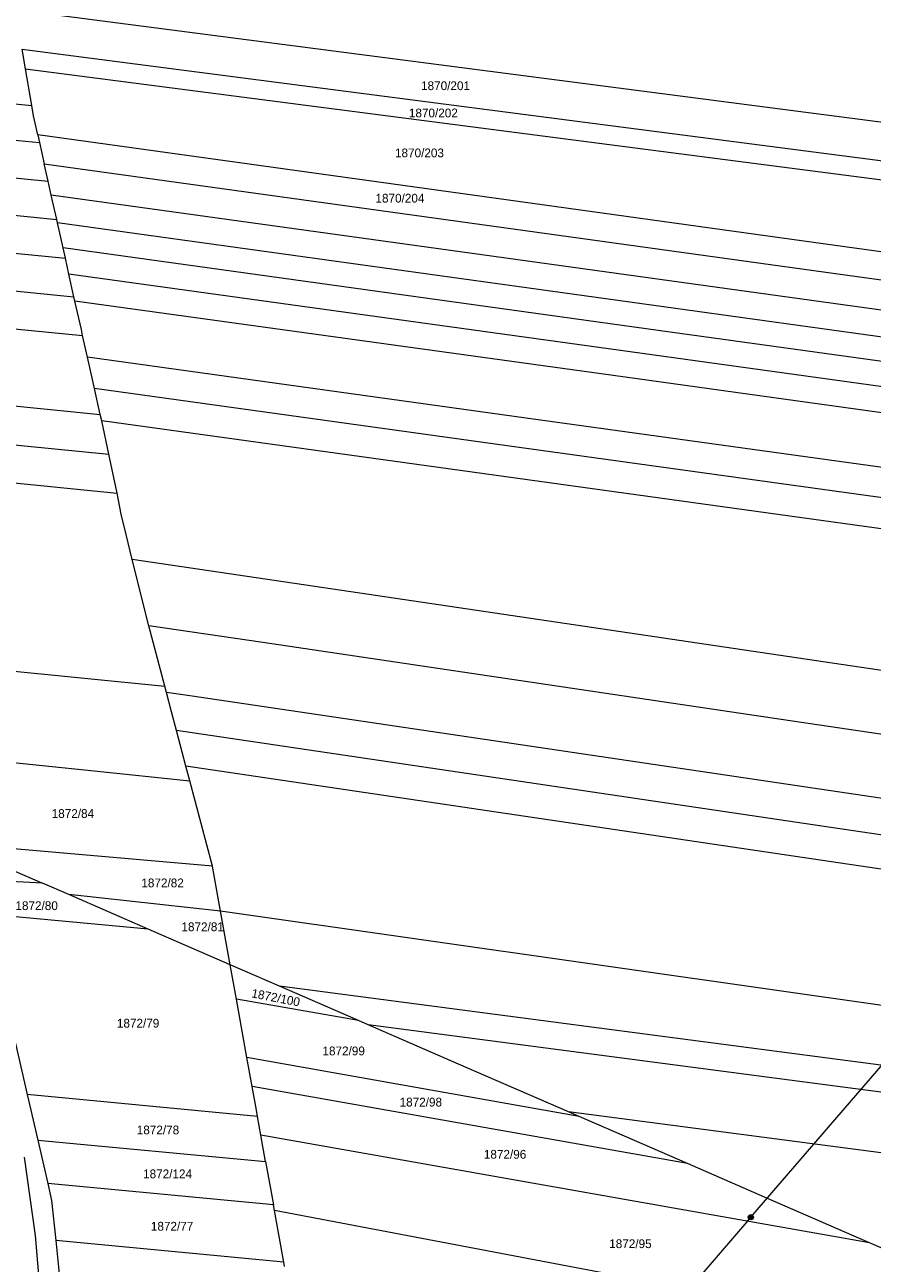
# Model space of a CAD drawing. Header units: metres. Extents: x -595226 to -593310, y -1169452 to -1167804.
# Tile 23 of 35: x -594435 to -594271, y -1168511 to -1168272. Entities that reach past the tile are written whole.
import ezdxf
from ezdxf.enums import TextEntityAlignment as Align

# ---------------------------------------------------------------- set-up
doc = ezdxf.new("R2010")
doc.units = ezdxf.units.M
doc.layers.add('geo katastr', color=5, linetype='Continuous', lineweight=0)
doc.layers.add('Poz předměty', color=7, linetype='Continuous')
doc.styles.add('dgn023', font='dgn023.shx')

# ---------------------------------------------------------------- blocks, each defined once
blk = doc.blocks.new('6.01174')
at = {"layer": 'Poz předměty', "color": 7, "linetype": 'Continuous', "lineweight": 13}
for radius in [0.5, 0.4, 0.3, 0.2, 0.1]:
    blk.add_circle((0, 0), radius, dxfattribs=at)

msp = doc.modelspace()

# ---------------------------------------------------------------- linework, layer by layer
at = {"layer": 'geo katastr', "color": 5, "true_color": 0x0000fa}
for p, q in [((-594565.97, -1168274.1), (-594433.62, -1168287.16)), ((-594434.84, -1168280.04), (-594435.49, -1168276.26)), ((-594433.62, -1168287.16), (-594434.84, -1168280.04)), ((-594560.07, -1168281.71), (-594432.12, -1168294.35)), ((-594553.93, -1168289.64), (-594430.45, -1168301.84)), ((-594432.46, -1168292.85), (-594432.12, -1168294.35)), ((-594432.12, -1168294.35), (-594431.21, -1168298.44)), ((-594547.86, -1168297.47), (-594428.8, -1168309.23)), ((-594430.45, -1168301.84), (-594431.21, -1168298.44)), ((-594429.86, -1168304.51), (-594430.45, -1168301.84)), ((-594428.8, -1168309.23), (-594429.86, -1168304.51)), ((-594541.7, -1168305.42), (-594427.12, -1168316.74)), ((-594428.65, -1168309.9), (-594428.8, -1168309.23)), ((-594427.56, -1168314.72), (-594428.65, -1168309.9)), ((-594535.57, -1168313.34), (-594425.45, -1168324.21)), ((-594427.12, -1168316.74), (-594427.56, -1168314.72)), ((-594426.44, -1168319.8), (-594427.12, -1168316.74)), ((-594529.39, -1168321.32), (-594423.77, -1168331.74)), ((-594425.45, -1168324.21), (-594426.44, -1168319.8)), ((-594425.26, -1168325.04), (-594425.45, -1168324.21)), ((-594422.83, -1168335.94), (-594423.77, -1168331.74)), ((-594516.88, -1168337.47), (-594420.36, -1168347)), ((-594294.36, -1168502.53), (-594154.23, -1168340.11)), ((-594420.36, -1168347), (-594421.48, -1168341.98)), ((-594510.53, -1168345.65), (-594418.68, -1168354.71)), ((-594420.08, -1168348.24), (-594420.36, -1168347)), ((-594418.68, -1168354.71), (-594420.08, -1168348.24)), ((-594504.37, -1168353.61), (-594417.06, -1168362.23)), ((-594417.06, -1168362.23), (-594418.68, -1168354.71)), ((-594410.96, -1168387.94), (-594414.15, -1168375.12)), ((-594407.87, -1168399.62), (-594410.96, -1168387.94)), ((-594474.48, -1168393.03), (-594407.87, -1168399.62)), ((-594407.55, -1168400.86), (-594407.87, -1168399.62)), ((-594403.76, -1168415.13), (-594405.59, -1168408.23)), ((-594403, -1168418), (-594403.76, -1168415.13)), ((-594398.63, -1168434.54), (-594403, -1168418)), ((-594397.07, -1168443.23), (-594398.63, -1168434.54)), ((-594431.57, -1168437.82), (-594448.85, -1168436.89)), ((-594426.47, -1168440.04), (-594431.57, -1168437.82)), ((-594411.09, -1168446.73), (-594426.47, -1168440.04)), ((-594397.07, -1168443.23), (-594426.47, -1168440.04)), ((-594411.09, -1168446.73), (-594446.05, -1168443.45)), ((-594395.19, -1168453.64), (-594397.07, -1168443.23)), ((-594395.19, -1168453.64), (-594411.09, -1168446.73)), ((-594394, -1168460.27), (-594395.19, -1168453.64)), ((-594385.63, -1168457.8), (-594395.19, -1168453.64)), ((-594370.36, -1168464.44), (-594385.63, -1168457.8)), ((-594391.96, -1168471.61), (-594394, -1168460.27)), ((-594370.36, -1168464.44), (-594394, -1168460.27)), ((-594368.46, -1168465.26), (-594370.36, -1168464.44)), ((-594390.94, -1168477.2), (-594391.96, -1168471.61)), ((-594327.59, -1168483.03), (-594391.96, -1168471.61)), ((-594306.62, -1168492.14), (-594390.94, -1168477.2)), ((-594389.9, -1168483.02), (-594434.49, -1168478.79)), ((-594434.49, -1168478.79), (-594432.47, -1168487.58)), ((-594327.59, -1168483.03), (-594329.65, -1168482.12)), ((-594389.25, -1168486.66), (-594389.9, -1168483.02)), ((-594306.62, -1168492.14), (-594327.59, -1168483.03)), ((-594388.32, -1168491.76), (-594389.25, -1168486.66)), ((-594271.34, -1168507.47), (-594389.25, -1168486.66)), ((-594432.47, -1168487.58), (-594430.54, -1168495.99)), ((-594432.47, -1168487.58), (-594388.32, -1168491.76)), ((-594432.87, -1168506.06), (-594435.04, -1168490.89)), ((-594388.32, -1168491.76), (-594386.82, -1168500.15)), ((-594386.82, -1168500.15), (-594430.54, -1168495.99)), ((-594386.63, -1168501.22), (-594386.82, -1168500.15)), ((-594384.82, -1168511.24), (-594386.63, -1168501.22)), ((-594294.36, -1168502.53), (-594323.31, -1168536.1)), ((-594431.63, -1168521.34), (-594432.87, -1168506.06)), ((-594384.82, -1168511.24), (-594428.99, -1168507.02)), ((-594428.99, -1168507.02), (-594428.25, -1168514.17)), ((-594266.72, -1168509.49), (-594271.34, -1168507.47)), ((-594384.66, -1168512.09), (-594384.82, -1168511.24))]:
    msp.add_line(p, q, dxfattribs=at)
for points in [[(-594436.81, -1168268.54), (-594258.32, -1168291.72), (-594206.41, -1168298.45)], [(-594435.49, -1168276.26), (-594266.78, -1168298.16), (-594205.93, -1168306.06)], [(-594434.84, -1168280.04), (-594270.93, -1168301.31), (-594205.7, -1168309.79)], [(-594432.46, -1168292.85), (-594433.28, -1168289.16), (-594433.62, -1168287.16)], [(-594172.04, -1168328.93), (-594286.38, -1168313.09), (-594432.46, -1168292.85)], [(-594431.21, -1168298.44), (-594292.41, -1168317.68), (-594157.54, -1168336.39)], [(-594136.3, -1168345.2), (-594149.58, -1168343.36), (-594298.93, -1168322.66), (-594429.86, -1168304.51)], [(-594120.79, -1168352.58), (-594148.21, -1168348.78), (-594304.71, -1168327.07), (-594428.65, -1168309.9)], [(-594106.72, -1168359.28), (-594147, -1168353.62), (-594309.95, -1168331.04), (-594427.56, -1168314.72)], [(-594092.19, -1168366.18), (-594148.51, -1168358.32), (-594315.41, -1168335.21), (-594426.44, -1168319.8)], [(-594077.15, -1168373.34), (-594151.84, -1168362.97), (-594321.01, -1168339.48), (-594425.26, -1168325.04)], [(-594423.77, -1168331.74), (-594424.02, -1168330.56), (-594425.26, -1168325.04)], [(-594062.49, -1168385.89), (-594158.69, -1168372.55), (-594332.77, -1168348.43), (-594422.83, -1168335.94)], [(-594421.48, -1168341.98), (-594421.99, -1168339.68), (-594422.83, -1168335.94)], [(-594063.3, -1168391.63), (-594162.52, -1168377.88), (-594339.25, -1168353.38), (-594421.48, -1168341.98)], [(-594064.14, -1168397.58), (-594166.48, -1168383.39), (-594345.98, -1168358.5), (-594420.08, -1168348.24)], [(-594414.15, -1168375.12), (-594415.36, -1168370.25), (-594416.28, -1168366.35), (-594417.06, -1168362.23)], [(-594068.22, -1168426.4), (-594184.9, -1168409.1), (-594375.34, -1168380.87), (-594414.15, -1168375.12)], [(-594069.93, -1168438.49), (-594188.01, -1168420.98), (-594288.45, -1168406.08), (-594388.89, -1168391.19), (-594410.96, -1168387.94)], [(-594071.59, -1168450.66), (-594185.29, -1168433.81), (-594294.1, -1168417.68), (-594402.54, -1168401.6), (-594407.55, -1168400.86)], [(-594405.59, -1168408.23), (-594406.54, -1168404.65), (-594407.55, -1168400.86)], [(-594072.53, -1168457.61), (-594183.75, -1168441.12), (-594294.54, -1168424.68), (-594405.59, -1168408.23)], [(-594461.65, -1168411.9), (-594421.53, -1168416.07), (-594403, -1168418)], [(-594073.43, -1168464.11), (-594182.31, -1168447.97), (-594293.1, -1168431.54), (-594403.76, -1168415.13)], [(-594449.39, -1168430.07), (-594443.34, -1168432.7), (-594431.57, -1168437.82)], [(-594398.63, -1168434.54), (-594440.88, -1168430.82), (-594449.39, -1168430.07)], [(-594446.05, -1168443.45), (-594436.76, -1168468.91), (-594434.49, -1168478.79)], [(-594076.82, -1168488.9), (-594176.7, -1168474.65), (-594286.58, -1168458.98), (-594397.07, -1168443.23)], [(-594078.1, -1168498.2), (-594174.4, -1168485.55), (-594279.47, -1168471.75), (-594385.63, -1168457.8)], [(-594078.82, -1168503.31), (-594173.26, -1168490.9), (-594368.46, -1168465.26)], [(-594329.65, -1168482.12), (-594349.5, -1168473.5), (-594368.46, -1168465.26)], [(-594389.9, -1168483.02), (-594390.12, -1168481.78), (-594390.94, -1168477.2)], [(-594080.43, -1168514.87), (-594170.72, -1168503), (-594329.65, -1168482.12)], [(-594271.34, -1168507.47), (-594289.61, -1168499.54), (-594306.62, -1168492.14)], [(-594430.54, -1168495.99), (-594429.78, -1168499.28), (-594428.99, -1168507.02)], [(-594207.1, -1168535.4), (-594288.4, -1168519.92), (-594386.63, -1168501.22)]]:
    msp.add_lwpolyline(points, dxfattribs=at)

# ---------------------------------------------------------------- block references
msp.add_blockref('6.01174', (-594294.36, -1168502.53), dxfattribs=at)

# ---------------------------------------------------------------- texts
at = {"layer": 'geo katastr', "color": 5, "true_color": 0x0000fa, "style": 'dgn023'}
for s, p in [('1870/201', (-594353.48, -1168283.32)), ('1870/202', (-594355.84, -1168288.6)), ('1870/203', (-594358.53, -1168296.34)), ('1870/204', (-594362.31, -1168305.11)), ('1872/84', (-594425.66, -1168424.33)), ('1872/82', (-594408.29, -1168437.77)), ('1872/80', (-594432.68, -1168442.18)), ('1872/81', (-594400.52, -1168446.27)), ('1872/79', (-594413.03, -1168464.95)), ('1872/99', (-594373.21, -1168470.32)), ('1872/98', (-594358.27, -1168480.24)), ('1872/78', (-594409.18, -1168485.63)), ('1872/96', (-594341.95, -1168490.35)), ('1872/124', (-594407.32, -1168494.14)), ('1872/77', (-594406.45, -1168504.29)), ('1872/95', (-594317.67, -1168507.67))]:
    msp.add_text(s, height=1.7, dxfattribs=at).set_placement(p, align=Align.MIDDLE_CENTER)
msp.add_text('1872/100', height=1.7, rotation=349, dxfattribs=at).set_placement((-594386.36, -1168459.99), align=Align.MIDDLE_CENTER)

doc.saveas('drawing.dxf')
